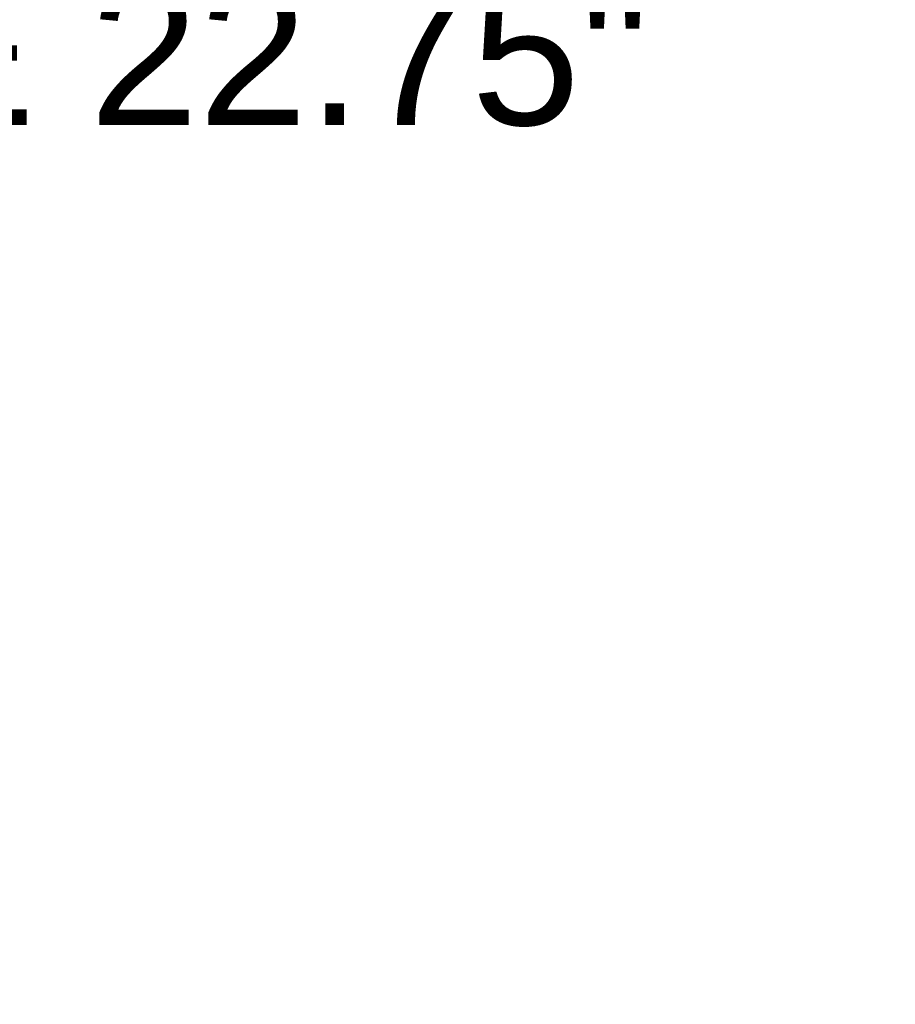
# Model space of a CAD drawing. Header units: inches. Extents: x 170 to 288, y 234 to 248.
# Tile 51 of 192: x 176.898 to 177.483, y 244.264 to 244.921. Entities that reach past the tile are written whole.
import ezdxf

# ---------------------------------------------------------------- set-up
doc = ezdxf.new("R2010")
doc.units = ezdxf.units.IN
doc.header["$LTSCALE"] = 0.25
doc.header["$MEASUREMENT"] = 0
doc.layers.add('ANNOTATIONS', color=1, linetype='Continuous')
doc.styles.add('ARIAL', font='arial.ttf', dxfattribs={"height": 0.09375})
doc.dimstyles.new('STANDARD$0', dxfattribs={"dimtxt": 0.09375, "dimasz": 0.09375, "dimexe": 0.03125, "dimexo": 0.046875, "dimgap": 0.09, "dimtad": 0, "dimtih": 1, "dimtoh": 1, "dimdec": 4, "dimzin": 0, "dimdsep": 46, "dimtxsty": 'ARIAL', "dimcen": 0.09, "dimadec": 0, "dimazin": 0, "dimtfac": 1, "dimtdec": 4, "dimtofl": 0, "dimtmove": 0, "dimatfit": 1, "dimfxl": 1, "dimtolj": 1, "dimtzin": 0, "dimarcsym": 0})

# ---------------------------------------------------------------- blocks, each defined once
blk = doc.blocks.new('*D8')
at = {"layer": 'ANNOTATIONS', "color": 0, "lineweight": -2, "transparency": 16777216}
for p, q in [((177.4958, 244.77894), (177.4958, 245.43378)), ((178.12042, 244.28247), (178.12042, 245.43378)), ((177.40205, 245.40253), (177.3083, 245.40253)), ((178.21417, 245.40253), (178.30792, 245.40253))]:
    blk.add_line(p, q, dxfattribs=at)
at = {"layer": 'ANNOTATIONS', "color": 0, "transparency": 16777216}
for points in [[(177.40205, 245.41815), (177.40205, 245.3869), (177.4958, 245.40253)], [(178.21417, 245.41815), (178.21417, 245.3869), (178.12042, 245.40253)]]:
    blk.add_solid(points, dxfattribs=at)
at = {"layer": 'defpoints', "color": 0, "transparency": 16777216}
for p in [(178.12042, 245.40253), (177.4958, 244.68519), (178.12042, 244.18872)]:
    blk.add_point(p, dxfattribs=at)
at = {"layer": 'ANNOTATIONS', "color": 0, "transparency": 16777216, "insert": (177.85912, 245.40253), "char_height": 0.09375, "attachment_point": 5, "style": 'ARIAL'}
blk.add_mtext('\\A1;27 1/2"', dxfattribs=at)

msp = doc.modelspace()

# ---------------------------------------------------------------- texts
at = {"layer": 'ANNOTATIONS', "insert": (176.69896, 245.26036), "char_height": 0.09375, "width": 1.2465025, "attachment_point": 2, "line_spacing_factor": 1.010437, "style": 'ARIAL'}
msp.add_mtext('* SHAFT FOR SLIM GUIDES ON DRIVE SIDE CAN BE 22.75"', dxfattribs=at)

# ---------------------------------------------------------------- dimensions: what is measured, and where the dimension line sits
at = {"layer": 'ANNOTATIONS'}
dim = msp.add_linear_dim(base=(178.12042, 245.40253), p1=(177.4958, 244.68519), p2=(178.12042, 244.18872), text='27 1/2"', dimstyle='STANDARD$0', override={"dimexo": 0.09375}, dxfattribs=at)
dim.commit()
dim.dimension.update_dxf_attribs({"geometry": '*D8', "text_midpoint": (177.85912, 245.40253), "dimtype": 160})

doc.saveas('drawing.dxf')
